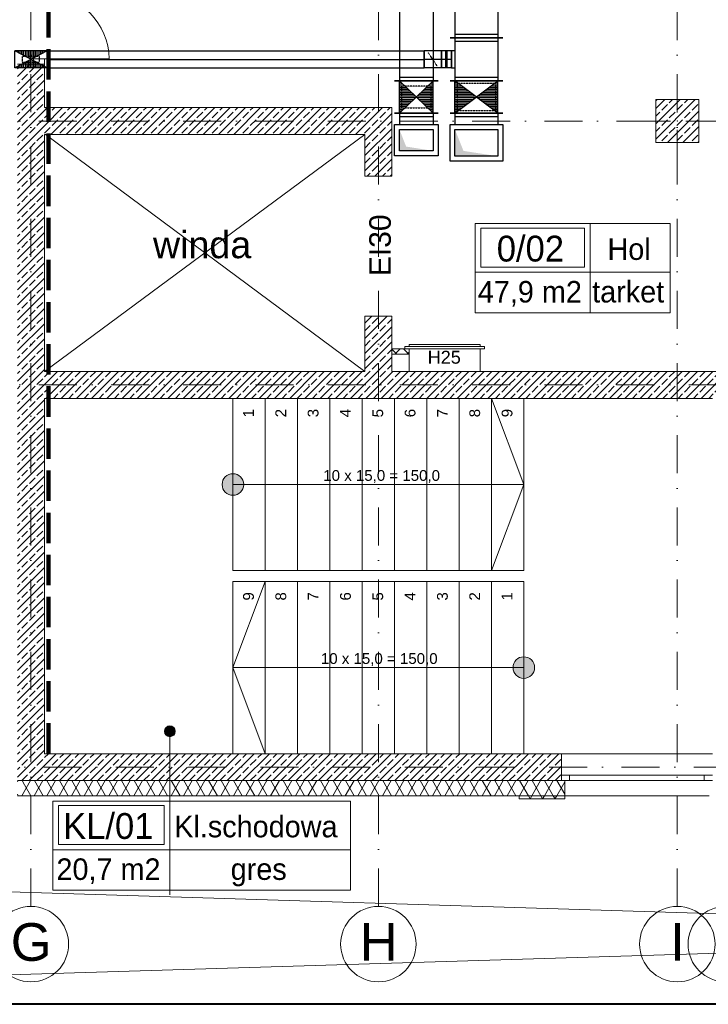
# Model space of a CAD drawing. Header units: millimetres. Extents: x -4612887 to -4536833, y -5457376 to -5415716.
# Tile 78 of 144: x -4575180 to -4568788, y -5456116 to -5446973. Entities that reach past the tile are written whole.
import ezdxf

# ---------------------------------------------------------------- set-up
doc = ezdxf.new("R2010")
doc.units = ezdxf.units.MM
doc.header["$MEASUREMENT"] = 0
for name, pattern in [('DASHED', [0.75, 0.5, -0.25]), ('Krawędzie ukryte', [391.222223, 282.222223, -109]), ('Kropki i Kreski', [670.277762, 352.777767, -176.388884, 0, -141.111112])]:
    doc.linetypes.add(name, pattern=pattern)
doc.layers.get('0').update_dxf_attribs({"color": 8, "lineweight": 18})
for name, color, linetype, lineweight in [('FLUID-W1B', 7, 'Continuous', 30), ('FLUID-WT1', 7, 'Continuous', 30), ('Hydranty ppoż', 8, 'Continuous', 18), ('is_ramka', 100, 'Continuous', 40), ('Linia', 8, 'Continuous', 18), ('Linie', 8, 'Continuous', 18), ('Opisy', 8, 'Continuous', 18), ('Osie', 8, 'Continuous', 18), ('Schody', 8, 'Continuous', 18), ('Slupy', 8, 'Continuous', 18), ('Strefy', 8, 'Continuous', 18), ('Ściany', 8, 'Continuous', 18), ('Ściany obudowa', 8, 'Continuous', 18), ('Ściany wewnętrzne', 7, 'Continuous', 18), ('Ściany zewnętrzne', 255, 'Continuous', 18)]:
    doc.layers.add(name, color=color, linetype=linetype, lineweight=lineweight)
doc.layers.add('FLUID-W1B-SYM', color=7, linetype='Continuous')
doc.styles.add('GENERATED_STYLE_1', font='arial.ttf')
doc.styles.add('GENERATED_STYLE_3', font='txt')
doc.styles.add('GENERATED_STYLE_4', font='txt')
doc.styles.add('GENERATED_STYLE_5', font='arial.ttf')
pattern_1 = [(45, (-4559356.9, -5416807.61), (-70.71068, 70.71068), []), (45, (-4559392.25, -5416772.26), (-70.71068, 70.71068), [75, -25])]
pattern_2 = [(60, (-4559356.9, -5416807.61), (-86.60254, 50), []), (120, (-4559356.9, -5416807.61), (86.60254, 50), [])]

# ---------------------------------------------------------------- blocks, each defined once
blk = doc.blocks.new('*U648')
at = {"color": 222, "linetype": 'Continuous', "lineweight": -2}
for p, q in [((-700, -202.5), (-700, 202.5)), ((700, 202.5), (700, -202.5))]:
    blk.add_line(p, q, dxfattribs=at)
at = {"color": 0, "linetype": 'ByBlock', "lineweight": -2}
for p, q in [((-700, 157.5), (700, 157.5)), ((-700, -157.5), (700, -157.5))]:
    blk.add_line(p, q, dxfattribs=at)
at = {"color": 7, "linetype": 'Continuous'}
for p, q in [((-670, -157.5), (-670, 157.5)), ((670, 157.5), (670, -157.5))]:
    blk.add_line(p, q, dxfattribs=at)
blk = doc.blocks.new('*U647')
at = {"color": 222, "linetype": 'Continuous', "lineweight": -2}
blk.add_line((-185, -202.5), (-185, 202.5), dxfattribs=at)
at = {"color": 7, "linetype": 'Continuous'}
for p, q in [((-80, -202.5), (-80, 202.5)), ((-80, 202.5), (210, 202.5)), ((210, 202.5), (210, -202.5)), ((-155, -157.5), (-155, 157.5)), ((210, -202.5), (-80, -202.5))]:
    blk.add_line(p, q, dxfattribs=at)
at = {"color": 0, "linetype": 'ByBlock', "lineweight": -2}
for p, q in [((-185, 157.5), (-80, 157.5)), ((-35, -157.5), (-35, 157.5)), ((-35, 157.5), (165, 157.5)), ((165, 157.5), (165, -157.5)), ((-185, -157.5), (-80, -157.5)), ((165, -157.5), (-35, -157.5))]:
    blk.add_line(p, q, dxfattribs=at)
blk = doc.blocks.new('*U439')
at = {"color": 26, "linetype": 'Continuous', "lineweight": -2}
blk.add_line((-210, -245), (-210, 245), dxfattribs=at)
at = {"color": 0, "linetype": 'ByBlock', "lineweight": -2}
for p, q in [((-210, 200), (-105, 200)), ((-60, -200), (-60, 200)), ((-60, 200), (190, 200)), ((190, 200), (190, -200)), ((-210, -200), (-105, -200)), ((190, -200), (-60, -200))]:
    blk.add_line(p, q, dxfattribs=at)
at = {"color": 7, "linetype": 'Continuous'}
for p, q in [((-180, -200), (-180, 200)), ((-105, -245), (-105, 245)), ((-105, 245), (235, 245)), ((235, 245), (235, -245)), ((235, -245), (-105, -245))]:
    blk.add_line(p, q, dxfattribs=at)
blk = doc.blocks.new('*U440')
at = {"color": 26, "linetype": 'Continuous', "lineweight": -2}
for p, q in [((-200, -245), (-200, 245)), ((200, 245), (200, -245)), ((80, -230), (-80, -230))]:
    blk.add_line(p, q, dxfattribs=at)
at = {"color": 0, "linetype": 'ByBlock', "lineweight": -2}
for p, q in [((-200, 200), (200, 200)), ((-200, -200), (200, -200)), ((-80, -200), (-80, -230)), ((80, -230), (80, -200))]:
    blk.add_line(p, q, dxfattribs=at)
at = {"color": 7, "linetype": 'Continuous'}
for p, q in [((-170, -200), (-170, 200)), ((170, 200), (170, -200))]:
    blk.add_line(p, q, dxfattribs=at)
blk = doc.blocks.new('*U441')
at = {"color": 26, "linetype": 'Continuous', "lineweight": -2}
for p, q in [((-80, -80), (-80, 80)), ((80, 80), (80, -80))]:
    blk.add_line(p, q, dxfattribs=at)
at = {"color": 0, "linetype": 'ByBlock', "lineweight": -2}
for p, q in [((-80, 80), (80, 80)), ((-80, -80), (80, -80))]:
    blk.add_line(p, q, dxfattribs=at)
at = {"color": 7, "linetype": 'DASHED'}
blk.add_line((-40, 60), (40, -60), dxfattribs=at)
at = {"color": 7, "linetype": 'Continuous', "const_width": 8}
blk.add_lwpolyline([(-4, 0, 1), (4, 0, 1)], format="xyb", close=True, dxfattribs=at)
at = {"layer": 'FLUID-W1B-SYM', "color": 7, "linetype": 'Continuous'}
blk.add_line((-80, 0), (80, 0), dxfattribs=at)
blk = doc.blocks.new('*U442')
at = {"color": 26, "linetype": 'Continuous', "lineweight": -2}
for p, q in [((-47.5, -80), (-47.5, 80)), ((47.5, 80), (47.5, -80))]:
    blk.add_line(p, q, dxfattribs=at)
at = {"color": 0, "linetype": 'ByBlock', "lineweight": -2}
for p, q in [((-47.5, 80), (47.5, 80)), ((-47.5, -80), (47.5, -80))]:
    blk.add_line(p, q, dxfattribs=at)
at = {"color": 7, "linetype": 'Continuous'}
for p, q in [((-7.5, 80), (-7.5, -80)), ((7.5, 80), (7.5, -80))]:
    blk.add_line(p, q, dxfattribs=at)
at = {"layer": 'FLUID-W1B-SYM', "color": 7, "linetype": 'Continuous'}
blk.add_line((-47.5, 0), (47.5, 0), dxfattribs=at)
blk = doc.blocks.new('*U448')
at = {"color": 26, "linetype": 'Continuous', "lineweight": -2}
for p, q in [((-150, -245), (-150, 245)), ((150, 245), (150, -245))]:
    blk.add_line(p, q, dxfattribs=at)
at = {"color": 0, "linetype": 'ByBlock', "lineweight": -2}
for p, q in [((-120, 200), (-150, 200)), ((120, 200), (-120, 200)), ((120, 200), (150, 200)), ((-120, -200), (-150, -200)), ((120, -200), (-120, -200)), ((120, -200), (150, -200))]:
    blk.add_line(p, q, dxfattribs=at)
at = {"color": 7, "linetype": 'Continuous'}
for p, q in [((-120, -200), (-120, 200)), ((120, 200), (120, -200))]:
    blk.add_line(p, q, dxfattribs=at)
blk = doc.blocks.new('*U718')
at = {"color": 7, "linetype": 'Continuous'}
for p, q in [((-145, -202.5), (-145, 202.5)), ((-145, 202.5), (145, 202.5)), ((145, 202.5), (145, -202.5)), ((145, -202.5), (-145, -202.5))]:
    blk.add_line(p, q, dxfattribs=at)
at = {"color": 0, "linetype": 'ByBlock', "lineweight": -2}
for p, q in [((-100, -157.5), (-100, 157.5)), ((-100, 157.5), (100, 157.5)), ((100, 157.5), (100, -157.5)), ((100, -157.5), (-100, -157.5))]:
    blk.add_line(p, q, dxfattribs=at)
at = {"color": 0, "linetype": 'ByBlock'}
blk.add_solid([(-100, 157.5), (100, 157.5), (-100, -157.5), (-60, 94.5)], dxfattribs=at)
blk = doc.blocks.new('*U458')
at = {"color": 7, "linetype": 'Continuous'}
for p, q in [((-170, -245), (-170, 245)), ((-170, 245), (170, 245)), ((170, 245), (170, -245)), ((170, -245), (-170, -245))]:
    blk.add_line(p, q, dxfattribs=at)
at = {"color": 0, "linetype": 'ByBlock', "lineweight": -2}
for p, q in [((-125, -200), (-125, 200)), ((-125, 200), (125, 200)), ((125, 200), (125, -200)), ((125, -200), (-125, -200))]:
    blk.add_line(p, q, dxfattribs=at)
at = {"color": 0, "linetype": 'ByBlock'}
blk.add_solid([(-125, 200), (125, 200), (-125, -200), (-75, 120)], dxfattribs=at)
blk = doc.blocks.new('*U719')
at = {"linetype": 'Continuous'}
h = blk.add_hatch(dxfattribs=at)
h.set_pattern_fill('LINE', scale=127, angle=90, style=0)
h.paths.add_polyline_path([(-150, 157.5), (150, 157.5), (-150, -157.5), (150, -157.5)])
at = {"color": 222, "linetype": 'Continuous', "lineweight": -2}
for p, q in [((-150, -202.5), (-150, 202.5)), ((150, 202.5), (150, -202.5))]:
    blk.add_line(p, q, dxfattribs=at)
at = {"color": 0, "linetype": 'ByBlock', "lineweight": -2}
for p, q in [((-150, 157.5), (150, 157.5)), ((-150, -157.5), (150, -157.5))]:
    blk.add_line(p, q, dxfattribs=at)
at = {"color": 7, "linetype": 'Continuous'}
for p, q in [((-150, 157.5), (150, -157.5)), ((-150, -157.5), (150, 157.5))]:
    blk.add_line(p, q, dxfattribs=at)
at = {"color": 7, "linetype": 'DASHED'}
for p, q in [((-100, 137.5), (-100, -137.5)), ((100, 137.5), (-100, 137.5)), ((100, -137.5), (100, 137.5)), ((-100, -137.5), (100, -137.5))]:
    blk.add_line(p, q, dxfattribs=at)
blk = doc.blocks.new('*U459')
at = {"linetype": 'Continuous'}
h = blk.add_hatch(dxfattribs=at)
h.set_pattern_fill('LINE', scale=127, angle=90, style=0)
h.paths.add_polyline_path([(-150, 200), (150, 200), (-150, -200), (150, -200)])
at = {"color": 26, "linetype": 'Continuous', "lineweight": -2}
for p, q in [((-150, -245), (-150, 245)), ((150, 245), (150, -245))]:
    blk.add_line(p, q, dxfattribs=at)
at = {"color": 0, "linetype": 'ByBlock', "lineweight": -2}
for p, q in [((-150, 200), (150, 200)), ((-150, -200), (150, -200))]:
    blk.add_line(p, q, dxfattribs=at)
at = {"color": 7, "linetype": 'Continuous'}
for p, q in [((-150, 200), (150, -200)), ((-150, -200), (150, 200))]:
    blk.add_line(p, q, dxfattribs=at)
at = {"color": 7, "linetype": 'DASHED'}
for p, q in [((-125, 180), (-125, -180)), ((125, 180), (-125, 180)), ((125, -180), (125, 180)), ((-125, -180), (125, -180))]:
    blk.add_line(p, q, dxfattribs=at)
blk = doc.blocks.new('*U465')
at = {"linetype": 'Continuous'}
h = blk.add_hatch(dxfattribs=at)
h.set_pattern_fill('LINE', scale=127, angle=90, style=0)
h.paths.add_polyline_path([(-150, 80), (150, 80), (-150, -80), (150, -80)])
at = {"color": 26, "linetype": 'Continuous', "lineweight": -2}
for p, q in [((-150, -80), (-150, 80)), ((150, 80), (150, -80))]:
    blk.add_line(p, q, dxfattribs=at)
at = {"color": 0, "linetype": 'ByBlock', "lineweight": -2}
for p, q in [((-150, 80), (150, 80)), ((-150, -80), (150, -80))]:
    blk.add_line(p, q, dxfattribs=at)
at = {"color": 7, "linetype": 'Continuous'}
for p, q in [((-150, 80), (150, -80)), ((-150, -80), (150, 80))]:
    blk.add_line(p, q, dxfattribs=at)
at = {"color": 7, "linetype": 'DASHED'}
for p, q in [((-80, 25), (-80, -25)), ((80, 25), (-80, 25)), ((80, -25), (80, 25)), ((-80, -25), (80, -25))]:
    blk.add_line(p, q, dxfattribs=at)
blk = doc.blocks.new('*U467')
at = {"color": 26, "linetype": 'Continuous', "lineweight": -2}
for p, q in [((-1750, -80), (-1750, 80)), ((1750, 80), (1750, -80))]:
    blk.add_line(p, q, dxfattribs=at)
at = {"color": 0, "linetype": 'ByBlock', "lineweight": -2}
for p, q in [((-1750, 80), (1750, 80)), ((-1750, -80), (1750, -80))]:
    blk.add_line(p, q, dxfattribs=at)
at = {"layer": 'FLUID-W1B-SYM', "color": 7, "linetype": 'Continuous'}
blk.add_line((-1750, 0), (1750, 0), dxfattribs=at)
blk = doc.blocks.new('Linia_21', base_point=(-4573785.7, -5453580.8))
at = {"layer": 'Linia', "linetype": 'Continuous'}
blk.add_hatch(color=256, dxfattribs=at).paths.add_polyline_path([(-4573735.7, -5453580.8), (-4573739.5, -5453561.7), (-4573750.3, -5453545.5), (-4573766.6, -5453534.6), (-4573785.7, -5453530.8), (-4573804.8, -5453534.6), (-4573821, -5453545.5), (-4573831.9, -5453561.7), (-4573835.7, -5453580.8), (-4573831.9, -5453600), (-4573821, -5453616.2), (-4573804.8, -5453627), (-4573785.7, -5453630.8), (-4573766.6, -5453627), (-4573750.3, -5453616.2), (-4573739.5, -5453600)])
blk.add_line((-4573785.7, -5453630.8), (-4573785.7, -5455099.3), dxfattribs=at)
blk.add_circle((-4573785.7, -5453580.8), 50, dxfattribs=at)

msp = doc.modelspace()

# ---------------------------------------------------------------- hatches: boundary and pattern name
at = {"layer": 'Schody', "linetype": 'Continuous'}
for points in [[(-4573100.7, -5451289.1, 1), (-4573300.7, -5451289.1, 1)], [(-4570600.7, -5452989.1, 1), (-4570400.7, -5452989.1, 1)]]:
    msp.add_hatch(color=8, dxfattribs=at).paths.add_polyline_path(points)
at = {"layer": 'Slupy', "linetype": 'Continuous'}
h = msp.add_hatch(dxfattribs=at)
h.set_pattern_fill('BETON_ZBROJONY', color=8, style=0, pattern_type=2)
h.set_pattern_definition(pattern_1)
h.paths.add_polyline_path([(-4569275.7, -5448114.1), (-4568875.7, -5448114.1), (-4568875.7, -5447714.1), (-4569275.7, -5447714.1)])
at = {"layer": 'Ściany', "linetype": 'Continuous'}
h = msp.add_hatch(dxfattribs=at)
h.set_pattern_fill('IZOLACJA_MIĘKKA', color=8, style=0, pattern_type=2)
h.set_pattern_definition(pattern_2)
h.paths.add_polyline_path([(-4570120.7, -5454179.1), (-4570543.6, -5454179.1), (-4570543.6, -5454209.1), (-4570120.7, -5454209.1)])
at = {"layer": 'Ściany obudowa', "linetype": 'Continuous'}
h = msp.add_hatch(dxfattribs=at)
h.set_pattern_fill('BLOCZKI_BETONOWE', color=8, style=0, pattern_type=2)
h.set_pattern_definition([(45, (-4559356.9, -5416807.61), (-56.56854, 56.56854), []), (135, (-4559356.9, -5416807.61), (56.56854, 56.56854), [])])
h.paths.add_polyline_path([(-4571565.7, -5450029.1), (-4571725.7, -5450029.1), (-4571725.7, -5450079.1), (-4571565.7, -5450079.1)])
at = {"layer": 'Ściany wewnętrzne', "linetype": 'Continuous'}
h = msp.add_hatch(dxfattribs=at)
h.set_pattern_fill('BETON_ZBROJONY', color=8, style=0, pattern_type=2)
h.set_pattern_definition(pattern_1)
h.paths.add_polyline_path([(-4575200.7, -5447764.1), (-4574950.7, -5447764.1), (-4574950.7, -5447386.9), (-4575050.7, -5447386.9), (-4575200.7, -5447386.9)])
h = msp.add_hatch(dxfattribs=at)
h.set_pattern_fill('BETON_ZBROJONY', color=8, style=0, pattern_type=2)
h.set_pattern_definition(pattern_1)
h.paths.add_polyline_path([(-4574950.7, -5453789.1), (-4574950.7, -5447764.1), (-4575200.7, -5447764.1), (-4575200.7, -5453789.1)])
h = msp.add_hatch(dxfattribs=at)
h.set_pattern_fill('BETON_ZBROJONY', color=8, style=0, pattern_type=2)
h.set_pattern_definition(pattern_1)
h.paths.add_polyline_path([(-4574950.7, -5448039.1), (-4571975.7, -5448039.1), (-4571725.7, -5447789.1), (-4574950.7, -5447789.1)])
h = msp.add_hatch(dxfattribs=at)
h.set_pattern_fill('BETON_ZBROJONY', color=8, style=0, pattern_type=2)
h.set_pattern_definition(pattern_1)
h.paths.add_polyline_path([(-4571725.7, -5447789.1), (-4571975.7, -5448039.1), (-4571975.7, -5448426.6), (-4571725.7, -5448426.6)])
h = msp.add_hatch(dxfattribs=at)
h.set_pattern_fill('BETON_ZBROJONY', color=8, style=0, pattern_type=2)
h.set_pattern_definition(pattern_1)
h.paths.add_polyline_path([(-4571725.7, -5449726.6), (-4571975.7, -5449726.6), (-4571975.7, -5450239.1), (-4571725.7, -5450239.1)])
h = msp.add_hatch(dxfattribs=at)
h.set_pattern_fill('BETON_ZBROJONY', color=8, style=0, pattern_type=2)
h.set_pattern_definition(pattern_1)
h.paths.add_polyline_path([(-4574950.7, -5450489.1), (-4568750.7, -5450489.1), (-4568500.7, -5450239.1), (-4574950.7, -5450239.1)])
h = msp.add_hatch(dxfattribs=at)
h.set_pattern_fill('BETON_ZBROJONY', color=8, style=0, pattern_type=2)
h.set_pattern_definition(pattern_1)
h.paths.add_polyline_path([(-4575110.9, -5454039.1), (-4574950.7, -5453789.1), (-4575200.7, -5453789.1), (-4575200.7, -5454039.1)])
h = msp.add_hatch(dxfattribs=at)
h.set_pattern_fill('IZOLACJA_MIĘKKA', color=8, style=0, pattern_type=2)
h.set_pattern_definition(pattern_2)
h.paths.add_polyline_path([(-4575200.7, -5454179.1), (-4575110.9, -5454039.1), (-4575200.7, -5454039.1)])
at = {"layer": 'Ściany zewnętrzne', "linetype": 'Continuous'}
h = msp.add_hatch(dxfattribs=at)
h.set_pattern_fill('BETON_ZBROJONY', color=8, style=0, pattern_type=2)
h.set_pattern_definition(pattern_1)
h.paths.add_polyline_path([(-4574950.7, -5453789.1), (-4575110.9, -5454039.1), (-4574950.7, -5454039.1)])
h = msp.add_hatch(dxfattribs=at)
h.set_pattern_fill('BETON_ZBROJONY', color=8, style=0, pattern_type=2)
h.set_pattern_definition(pattern_1)
h.paths.add_polyline_path([(-4574950.7, -5453789.1), (-4574950.7, -5454039.1), (-4570150.7, -5454039.1), (-4570150.7, -5453989.1), (-4570150.7, -5453789.1)])
h = msp.add_hatch(dxfattribs=at)
h.set_pattern_fill('IZOLACJA_MIĘKKA', color=8, style=0, pattern_type=2)
h.set_pattern_definition(pattern_2)
h.paths.add_polyline_path([(-4575200.7, -5454179.1), (-4570120.7, -5454179.1), (-4570120.7, -5454039.1), (-4570150.7, -5454039.1), (-4575110.9, -5454039.1)])

# ---------------------------------------------------------------- linework, layer by layer
at = {"layer": 'Hydranty ppoż', "color": 2, "linetype": 'Continuous'}
for p, q in [((-4571605.7, -5450009.1), (-4570865.7, -5450009.1)), ((-4571605.7, -5450029.1), (-4571605.7, -5450009.1)), ((-4570865.7, -5450029.1), (-4571605.7, -5450029.1)), ((-4571565.7, -5449989.1), (-4570905.7, -5449989.1)), ((-4571565.7, -5450009.1), (-4571565.7, -5449989.1)), ((-4570905.7, -5450009.1), (-4571565.7, -5450009.1)), ((-4571565.7, -5450029.1), (-4570905.7, -5450029.1)), ((-4571565.7, -5450239.1), (-4571565.7, -5450029.1)), ((-4570905.7, -5449989.1), (-4570905.7, -5450009.1)), ((-4570905.7, -5450029.1), (-4570905.7, -5450239.1)), ((-4570865.7, -5450009.1), (-4570865.7, -5450029.1)), ((-4570905.7, -5450239.1), (-4571565.7, -5450239.1))]:
    msp.add_line(p, q, dxfattribs=at)
at = {"layer": 'is_ramka', "color": 2}
msp.add_lwpolyline([(-4610227.1, -5415716), (-4536832.9, -5415716), (-4536832.9, -5456116), (-4610227.1, -5456116)], close=True, dxfattribs=at)
at = {"layer": 'Linia', "color": 8, "linetype": 'Krawędzie ukryte', "lineweight": 100}
msp.add_line((-4574912, -5453789.1), (-4574912, -5430105.7), dxfattribs=at)
at = {"layer": 'Linia', "color": 8, "linetype": 'Continuous', "lineweight": 0}
for p, q in [((-4562780.7, -5455460.6), (-4603840.7, -5454179.1)), ((-4584282.6, -5456116), (-4562780.7, -5455460.6))]:
    msp.add_line(p, q, dxfattribs=at)
at = {"layer": 'Linie', "color": 8, "linetype": 'Continuous'}
for p, q in [((-4574950.7, -5450239.1), (-4571975.7, -5448039.1)), ((-4574941, -5448039.1), (-4571975.7, -5450239.1))]:
    msp.add_line(p, q, dxfattribs=at)
at = {"layer": 'Osie', "color": 8, "linetype": 'Kropki i Kreski'}
for p, q in [((-4571850.7, -5455207), (-4571850.7, -5416506)), ((-4569075.7, -5455207), (-4569075.7, -5416506)), ((-4575075.7, -5455207), (-4575075.7, -5416605.5)), ((-4551857, -5447914.1), (-4607179.5, -5447914.1)), ((-4551857, -5450364.1), (-4607179.5, -5450364.1)), ((-4557844.9, -5453914.1), (-4601191.6, -5453914.1))]:
    msp.add_line(p, q, dxfattribs=at)
at = {"layer": 'Osie', "color": 8, "linetype": 'Continuous'}
for centre in [(-4575075.7, -5455557), (-4571850.7, -5455557), (-4569075.7, -5455557), (-4568625.7, -5455557)]:
    msp.add_circle(centre, 350, dxfattribs=at)
at = {"layer": 'Schody', "color": 8, "linetype": 'Continuous'}
for p, q in [((-4573200.7, -5450489.1), (-4570500.7, -5450489.1)), ((-4573200.7, -5450489.1), (-4573200.7, -5452089.1)), ((-4573200.7, -5450489.1), (-4573200.7, -5452089.1)), ((-4572900.7, -5450489.1), (-4572900.7, -5452089.1)), ((-4572600.7, -5450489.1), (-4572600.7, -5452089.1)), ((-4572300.7, -5450489.1), (-4572300.7, -5452089.1)), ((-4572000.7, -5450489.1), (-4572000.7, -5452089.1)), ((-4571700.7, -5450489.1), (-4571700.7, -5452089.1)), ((-4571400.7, -5450489.1), (-4571400.7, -5452089.1)), ((-4571400.7, -5450489.1), (-4571400.7, -5452089.1)), ((-4571100.7, -5450489.1), (-4571100.7, -5452089.1)), ((-4570800.7, -5450489.1), (-4570800.7, -5452089.1)), ((-4570500.7, -5451289.1), (-4570800.7, -5450489.1)), ((-4570500.7, -5450489.1), (-4570500.7, -5452089.1)), ((-4570500.7, -5450489.1), (-4570500.7, -5452089.1)), ((-4570500.7, -5450489.1), (-4570500.7, -5452089.1)), ((-4570500.7, -5450489.1), (-4570500.7, -5452089.1)), ((-4573200.7, -5451289.1), (-4570500.7, -5451289.1)), ((-4570500.7, -5451289.1), (-4570800.7, -5452089.1)), ((-4573200.7, -5452089.1), (-4570500.7, -5452089.1)), ((-4573200.7, -5452089.1), (-4570500.7, -5452089.1)), ((-4570500.7, -5452189.1), (-4573200.7, -5452189.1)), ((-4573200.7, -5452189.1), (-4573200.7, -5453789.1)), ((-4573200.7, -5452189.1), (-4573200.7, -5453789.1)), ((-4573200.7, -5452989.1), (-4572900.7, -5452189.1)), ((-4572900.7, -5452189.1), (-4572900.7, -5453789.1)), ((-4572600.7, -5452189.1), (-4572600.7, -5453789.1)), ((-4572300.7, -5452189.1), (-4572300.7, -5453789.1)), ((-4572000.7, -5452189.1), (-4572000.7, -5453789.1)), ((-4571700.7, -5452189.1), (-4571700.7, -5453789.1)), ((-4571400.7, -5452189.1), (-4571400.7, -5453789.1)), ((-4571100.7, -5452189.1), (-4571100.7, -5453789.1)), ((-4570800.7, -5452189.1), (-4570800.7, -5453789.1)), ((-4570500.7, -5452189.1), (-4570500.7, -5453789.1)), ((-4570500.7, -5452189.1), (-4570500.7, -5453789.1)), ((-4570500.7, -5452989.1), (-4573200.7, -5452989.1)), ((-4573200.7, -5452989.1), (-4572900.7, -5453789.1)), ((-4570500.7, -5453789.1), (-4573200.7, -5453789.1))]:
    msp.add_line(p, q, dxfattribs=at)
for centre in [(-4573200.7, -5451289.1), (-4570500.7, -5452989.1)]:
    msp.add_circle(centre, 100, dxfattribs=at)
at = {"layer": 'Slupy', "color": 8, "linetype": 'Continuous'}
for p, q in [((-4569075.7, -5447834.1), (-4569075.7, -5447634.1)), ((-4569155.7, -5447914.1), (-4569355.7, -5447914.1)), ((-4568995.7, -5447914.1), (-4568795.7, -5447914.1)), ((-4569075.7, -5447994.1), (-4569075.7, -5448194.1))]:
    msp.add_line(p, q, dxfattribs=at)
at = {"layer": 'Slupy', "color": 8, "linetype": 'Continuous', "flags": 128}
msp.add_lwpolyline([(-4569275.7, -5448114.1), (-4568875.7, -5448114.1), (-4568875.7, -5447714.1), (-4569275.7, -5447714.1)], close=True, dxfattribs=at)
at = {"layer": 'Slupy', "color": 8, "linetype": 'Continuous'}
msp.add_point((-4569075.7, -5447914.1), dxfattribs=at)
at = {"layer": 'Strefy', "color": 8, "linetype": 'Continuous'}
for p, q in [((-4570953.2, -5448866.6), (-4569142.8, -5448866.6)), ((-4570953.2, -5449694.8), (-4570953.2, -5448866.6)), ((-4569883.9, -5448866.6), (-4569883.9, -5449694.8)), ((-4569142.8, -5448866.6), (-4569142.8, -5449694.8)), ((-4570899.7, -5448908), (-4569937.4, -5448908)), ((-4570899.7, -5449269.4), (-4570899.7, -5448908)), ((-4569937.4, -5448908), (-4569937.4, -5449269.4)), ((-4570953.2, -5449318.4), (-4569142.8, -5449318.4)), ((-4569937.4, -5449269.4), (-4570899.7, -5449269.4)), ((-4569142.8, -5449694.8), (-4570953.2, -5449694.8)), ((-4574873.5, -5454228.4), (-4572109.6, -5454228.4)), ((-4574873.5, -5455056.6), (-4574873.5, -5454228.4)), ((-4574819.1, -5454269.8), (-4573840.1, -5454269.8)), ((-4574819.1, -5454631.2), (-4574819.1, -5454269.8)), ((-4573840.1, -5454269.8), (-4573840.1, -5454631.2)), ((-4573785.7, -5454228.4), (-4573785.7, -5455056.6)), ((-4572109.6, -5454228.4), (-4572109.6, -5455056.6)), ((-4573840.1, -5454631.2), (-4574819.1, -5454631.2)), ((-4574873.5, -5454680.2), (-4572109.6, -5454680.2)), ((-4572109.6, -5455056.6), (-4574873.5, -5455056.6))]:
    msp.add_line(p, q, dxfattribs=at)
at = {"layer": 'Ściany', "color": 8, "linetype": 'Continuous', "flags": 128}
for points in [[(-4570120.7, -5454179.1), (-4570543.6, -5454179.1)], [(-4570543.6, -5454179.1), (-4570543.6, -5454209.1)], [(-4570120.7, -5454209.1), (-4570120.7, -5454179.1)], [(-4570543.6, -5454209.1), (-4570120.7, -5454209.1)]]:
    msp.add_lwpolyline(points, dxfattribs=at)
at = {"layer": 'Ściany obudowa', "color": 8, "linetype": 'Continuous', "flags": 128}
for points in [[(-4571565.7, -5450029.1), (-4571725.7, -5450029.1)], [(-4571725.7, -5450029.1), (-4571725.7, -5450079.1)], [(-4571565.7, -5450079.1), (-4571565.7, -5450029.1)], [(-4571725.7, -5450079.1), (-4571565.7, -5450079.1)]]:
    msp.add_lwpolyline(points, dxfattribs=at)
at = {"layer": 'Ściany wewnętrzne', "color": 8, "linetype": 'Continuous'}
for p, q in [((-4575050.7, -5447386.9), (-4575200.7, -5447386.9)), ((-4575050.7, -5447386.9), (-4575050.7, -5447336.9)), ((-4575050.7, -5447336.9), (-4574950.7, -5447336.9)), ((-4574950.7, -5447386.9), (-4575050.7, -5447386.9)), ((-4574950.7, -5447386.9), (-4575050.7, -5447386.9)), ((-4574950.7, -5447386.9), (-4575050.7, -5447386.9)), ((-4574950.7, -5447336.9), (-4574950.7, -5447386.9)), ((-4574950.7, -5447336.9), (-4574350.7, -5447336.9)), ((-4571725.7, -5448426.6), (-4571975.7, -5448426.6)), ((-4571725.7, -5449726.6), (-4571975.7, -5449726.6)), ((-4575110.9, -5454039.1), (-4575200.7, -5454039.1))]:
    msp.add_line(p, q, dxfattribs=at)
at = {"layer": 'Ściany wewnętrzne', "color": 8, "linetype": 'Continuous', "flags": 128}
for points in [[(-4574950.7, -5447764.1), (-4574950.7, -5447386.9)], [(-4574950.7, -5447789.1), (-4574950.7, -5447764.1)], [(-4571725.7, -5447789.1), (-4574950.7, -5447789.1)], [(-4571725.7, -5448426.6), (-4571725.7, -5447789.1)], [(-4574950.7, -5448039.1), (-4571975.7, -5448039.1)], [(-4574950.7, -5450239.1), (-4574950.7, -5448039.1)], [(-4571975.7, -5448039.1), (-4571975.7, -5448426.6)], [(-4571975.7, -5449726.6), (-4571975.7, -5450239.1)], [(-4571725.7, -5450239.1), (-4571725.7, -5449726.6)], [(-4571975.7, -5450239.1), (-4574950.7, -5450239.1)], [(-4568500.7, -5450239.1), (-4571725.7, -5450239.1)], [(-4574950.7, -5450489.1), (-4568750.7, -5450489.1)], [(-4574950.7, -5453789.1), (-4574950.7, -5450489.1)]]:
    msp.add_lwpolyline(points, dxfattribs=at)
at = {"layer": 'Ściany wewnętrzne', "color": 8, "linetype": 'Continuous'}
msp.add_arc((-4574950.7, -5447336.9), 600, 0, 90, dxfattribs=at)
at = {"layer": 'Ściany zewnętrzne', "color": 8, "linetype": 'Continuous'}
for p, q in [((-4570150.7, -5453989.1), (-4570150.7, -5453789.1)), ((-4570150.7, -5453789.1), (-4568750.7, -5453789.1)), ((-4570150.7, -5454039.1), (-4570150.7, -5453989.1)), ((-4570150.7, -5453989.1), (-4570075.7, -5453989.1)), ((-4570150.7, -5454039.1), (-4570150.7, -5453989.1)), ((-4570075.7, -5453989.1), (-4570075.7, -5454039.1)), ((-4570075.7, -5453989.1), (-4568825.7, -5453989.1)), ((-4568825.7, -5454039.1), (-4568825.7, -5453989.1)), ((-4568825.7, -5453989.1), (-4568750.7, -5453989.1)), ((-4575110.9, -5454039.1), (-4574950.7, -5454039.1)), ((-4574950.7, -5454039.1), (-4570150.7, -5454039.1)), ((-4570120.7, -5454039.1), (-4570150.7, -5454039.1)), ((-4570075.7, -5454039.1), (-4570150.7, -5454039.1)), ((-4570120.7, -5454039.1), (-4570150.7, -5454039.1)), ((-4570120.7, -5454179.1), (-4570120.7, -5454039.1)), ((-4568825.7, -5454039.1), (-4570075.7, -5454039.1)), ((-4568750.7, -5454039.1), (-4568825.7, -5454039.1)), ((-4570120.7, -5454179.1), (-4568780.7, -5454179.1))]:
    msp.add_line(p, q, dxfattribs=at)
at = {"layer": 'Ściany zewnętrzne', "color": 8, "linetype": 'Continuous', "flags": 128}
for points in [[(-4570150.7, -5453789.1), (-4574950.7, -5453789.1)], [(-4575200.7, -5454179.1), (-4570120.7, -5454179.1)]]:
    msp.add_lwpolyline(points, dxfattribs=at)

# ---------------------------------------------------------------- block references
at = {"layer": 'FLUID-W1B', "color": 26, "linetype": 'Continuous'}
for name, p, rotation in [('*U448', (-4570940.7, -5446990.6), 90), ('*U440', (-4570940.7, -5447341.1), 270), ('*U465', (-4575075.7, -5447341.1), 180), ('*U441', (-4571345.7, -5447341.1), 180), ('*U442', (-4571218.2, -5447341.1), 180), ('*U459', (-4570940.7, -5447691.1), 90), ('*U439', (-4570940.7, -5448051.1), 270), ('*U458', (-4570940.7, -5448116.1), 90)]:
    msp.add_blockref(name, p, dxfattribs=dict(at, rotation=rotation))
msp.add_blockref('*U467', (-4573175.7, -5447341.1), dxfattribs=at)
at = {"layer": 'FLUID-WT1', "color": 222, "linetype": 'Continuous'}
for name, p, rotation in [('*U648', (-4571498.2, -5446841.1), 270), ('*U719', (-4571498.2, -5447691.1), 90), ('*U647', (-4571498.2, -5448026.1), 270), ('*U718', (-4571498.2, -5448091.1), 90)]:
    msp.add_blockref(name, p, dxfattribs=dict(at, rotation=rotation))
at = {"layer": 'Linia', "color": 8, "linetype": 'Continuous'}
msp.add_blockref('Linia_21', (-4573785.7, -5453580.8), dxfattribs=at)

# ---------------------------------------------------------------- texts
at = {"layer": 'Hydranty ppoż', "color": 2, "linetype": 'Continuous', "insert": (-4571085.4, -5450108.2), "char_height": 120, "attachment_point": 6, "style": 'GENERATED_STYLE_1'}
msp.add_mtext('{H25}', dxfattribs=at)
at = {"layer": 'Opisy', "color": 8, "linetype": 'Continuous', "insert": (-4573943, -5449064.3), "char_height": 250, "attachment_point": 4, "style": 'GENERATED_STYLE_5'}
msp.add_mtext('{winda}', dxfattribs=at)
at = {"layer": 'Opisy', "color": 8, "linetype": 'Continuous', "insert": (-4571935.1, -5449355.4), "char_height": 200, "attachment_point": 1, "rotation": 90, "style": 'GENERATED_STYLE_5'}
msp.add_mtext('{EI30}', dxfattribs=at)
at = {"layer": 'Osie', "color": 8, "linetype": 'Continuous', "char_height": 350, "attachment_point": 4, "style": 'GENERATED_STYLE_1'}
for s, insert in [('{G}', (-4575262.9, -5455539.9)), ('{H}', (-4572023.5, -5455537)), ('{I}', (-4569142.9, -5455537))]:
    msp.add_mtext(s, dxfattribs=dict(at, insert=insert))
at = {"layer": 'Schody', "color": 8, "linetype": 'Continuous', "char_height": 100, "rotation": 90, "style": 'GENERATED_STYLE_1'}
for s, insert, attachment_point in [('{1}', (-4573056.4, -5450665), 4), ('{2}', (-4572756.4, -5450665), 4), ('{3}', (-4572455.6, -5450665), 4), ('{4}', (-4572156.4, -5450665), 4), ('{5}', (-4571855.6, -5450665), 4), ('{6}', (-4571555.6, -5450665), 4), ('{7}', (-4571256.4, -5450665), 4), ('{8}', (-4570955.6, -5450665), 4), ('{9}', (-4570655.6, -5450665), 4), ('{9}', (-4573055.6, -5452289.1), 6), ('{8}', (-4572755.6, -5452289.1), 6), ('{7}', (-4572456.4, -5452289.1), 6), ('{6}', (-4572155.6, -5452289.1), 6), ('{5}', (-4571855.6, -5452289.1), 6), ('{4}', (-4571556.4, -5452289.1), 6), ('{3}', (-4571255.6, -5452289.1), 6), ('{2}', (-4570956.4, -5452289.1), 6), ('{1}', (-4570656.4, -5452289.1), 6)]:
    msp.add_mtext(s, dxfattribs=dict(at, insert=insert, attachment_point=attachment_point))
at = {"layer": 'Schody', "color": 8, "linetype": 'Continuous', "char_height": 100, "style": 'GENERATED_STYLE_1'}
for insert, attachment_point in [((-4572400.6, -5451214.5), 4), ((-4571300.7, -5452914.5), 6)]:
    msp.add_mtext('{ 10 x 15,0 = 150,0}', dxfattribs=dict(at, insert=insert, attachment_point=attachment_point))
at = {"layer": 'Strefy', "color": 8, "linetype": 'Continuous', "attachment_point": 4}
for s, insert, char_height, style in [('{0/02}', (-4570751.8, -5449100.3), 240, 'GENERATED_STYLE_4'), ('{Hol}', (-4569724.2, -5449104.9), 200, 'GENERATED_STYLE_3'), ('{47,9 m2}', (-4570927.8, -5449517.9), 200, 'GENERATED_STYLE_3'), ('{tarket}', (-4569866.3, -5449500.2), 200, 'GENERATED_STYLE_3'), ('{KL/01}', (-4574776.8, -5454462.1), 240, 'GENERATED_STYLE_4'), ('{Kl.schodowa}', (-4573745.8, -5454466.7), 200, 'GENERATED_STYLE_3'), ('{20,7 m2}', (-4574838.8, -5454879.7), 200, 'GENERATED_STYLE_3'), ('{gres}', (-4573221.5, -5454891), 200, 'GENERATED_STYLE_3')]:
    msp.add_mtext(s, dxfattribs=dict(at, insert=insert, char_height=char_height, style=style))

doc.saveas('drawing.dxf')
